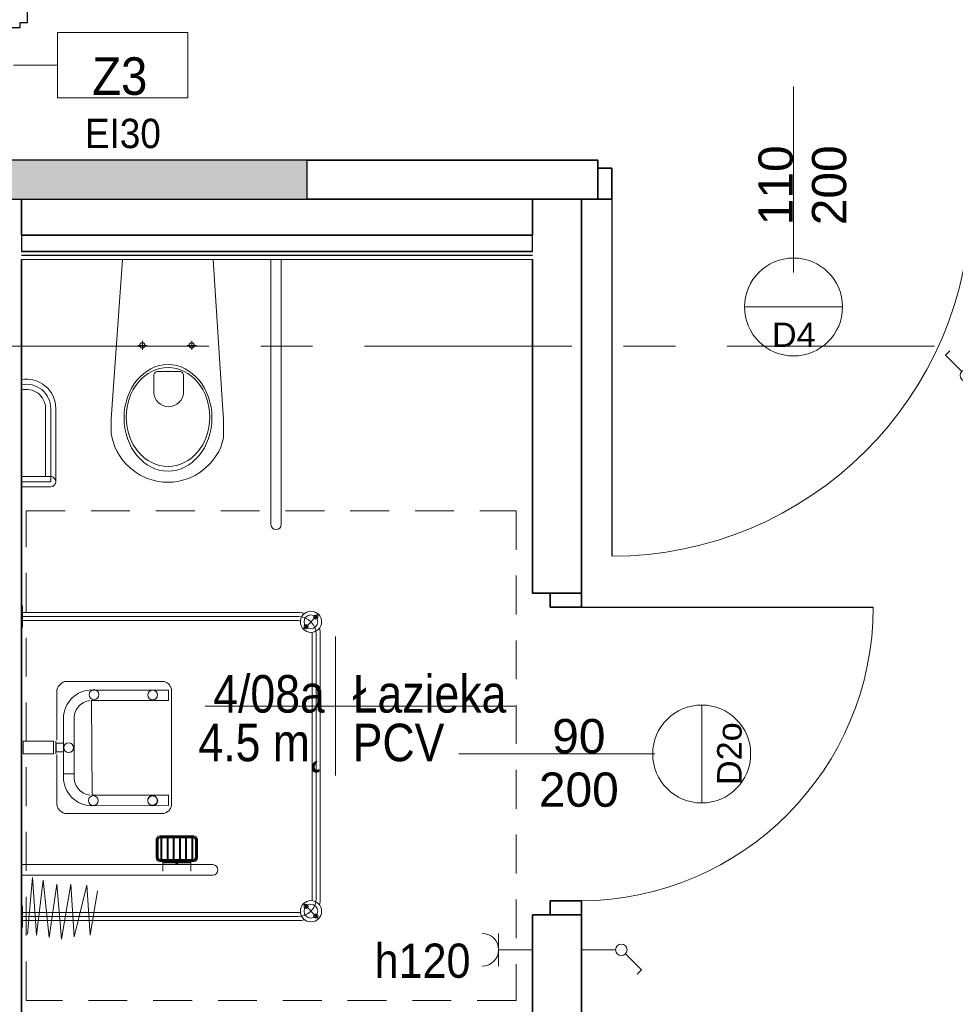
# Model space of a CAD drawing. Header units: centimetres. Extents: x 101 to 4622, y -1383 to 1498.
# Tile 15 of 68: x 2644 to 2931, y -789 to -487. Entities that reach past the tile are written whole.
import ezdxf

# ---------------------------------------------------------------- set-up
doc = ezdxf.new("R2010")
doc.units = ezdxf.units.CM
doc.linetypes.add('Oś', pattern=[111.125, 63.5, -15.875, 15.875, -15.875])
doc.linetypes.add('Ponad', pattern=[19.844, 11.9065, -7.9375])
for name, color, linetype, lineweight in [('A-AREA-IDEN', 2, 'Continuous', 18), ('A-DETL-GENF', 92, 'Continuous', 18), ('A-DETL-MEDM', 33, 'Continuous', 35), ('A-DOOR', 31, 'Continuous', 25), ('A-DOOR-IDEN', 31, 'Continuous', 18), ('A-FLOR-OVHD', 1, 'Ponad', 18), ('A-WALL', 113, 'Continuous', 25), ('A-WALL-FNSH', 113, 'Continuous', 25), ('A-WALL-IDEN', 211, 'Continuous', 18), ('A-WALL-PATT', 111, 'Continuous', 25), ('E-ELE-QPM-IDEN', 2, 'Continuous', 18), ('E-ELEC-EQPM', 71, 'Continuous', 18), ('G-ANNO-TEXT', 231, 'Continuous', 18), ('P-SANR-FIXT', 6, 'Continuous', 18), ('S-GRID', 1, 'Continuous', 18)]:
    doc.layers.add(name, color=color, linetype=linetype, lineweight=lineweight)
doc.styles.add('Arial_1', font='arial.ttf', dxfattribs={"height": 7.5})
doc.styles.add('Arial_13', font='arial.ttf', dxfattribs={"width": 0.9, "height": 10.5})
doc.styles.add('Arial_4', font='arial.ttf', dxfattribs={"width": 0.85, "height": 11.5})
doc.styles.add('Arial_6', font='arial.ttf', dxfattribs={"width": 0.9, "height": 11.5})
doc.styles.add('Arial_7', font='arial.ttf', dxfattribs={"height": 10.5})
doc.styles.add('Arial_9', font='arial.ttf', dxfattribs={"width": 0.9, "height": 9})

# ---------------------------------------------------------------- blocks, each defined once
blk = doc.blocks.new('DRZWI 1S - Drzwi 110-1363992-4_piętro II PT - projektowany - PPOŻ B')
at = {"layer": 'A-DETL-GENF'}
for p, q in [((-60, 6), (-60, -3.5)), ((-55.7, 6), (-60, 6)), ((-55.7, -3.5), (-55.7, 6)), ((60, 6), (55.7, 6)), ((55.7, 6), (55.7, -3.5)), ((60, -3.5), (60, 6)), ((-60, -3.5), (-55.7, -3.5)), ((55.7, -3.5), (60, -3.5))]:
    blk.add_line(p, q, dxfattribs=at)
at = {"layer": 'A-DETL-MEDM'}
for p, q in [((-55.7, 6), (-60, 6)), ((-60, 6), (-60, -3.5)), ((-55.7, -3.5), (-55.7, 6)), ((55.7, -3.5), (55.7, 6)), ((55.7, 6), (60, 6)), ((60, 6), (60, -3.5)), ((-60, -3.5), (-55.7, -3.5)), ((60, -3.5), (55.7, -3.5))]:
    blk.add_line(p, q, dxfattribs=at)
at = {"layer": 'A-DOOR'}
blk.add_line((55.7, 6), (55.7, 115.39), dxfattribs=at)
at = {"layer": 'A-DOOR', "lineweight": 18}
blk.add_line((0, 28.5), (0, -28.5), dxfattribs=at)
blk.add_arc((55.7, 5.39), 110, 90, 179.6804, dxfattribs=at)
blk = doc.blocks.new('DRZWI 1S_łazienkowe - Drzwi 90-1357769-4_piętro II PT - projektowany - PPOŻ B')
at = {"layer": 'A-DETL-GENF'}
for p, q in [((-49.3, 2), (-45, 2)), ((-49.3, -7.5), (-49.3, 2)), ((-45, 2), (-45, -7.5)), ((45, 2), (49.3, 2)), ((45, -7.5), (45, 2)), ((49.3, 2), (49.3, -7.5)), ((-45, -7.5), (-49.3, -7.5)), ((49.3, -7.5), (45, -7.5))]:
    blk.add_line(p, q, dxfattribs=at)
at = {"layer": 'A-DETL-MEDM'}
for p, q in [((-49.3, -7.5), (-49.3, 2)), ((-49.3, 2), (-45, 2)), ((-45, 2), (-45, -7.5)), ((45, 2), (45, -7.5)), ((49.3, 2), (45, 2)), ((49.3, -7.5), (49.3, 2)), ((-45, -7.5), (-49.3, -7.5)), ((45, -7.5), (49.3, -7.5))]:
    blk.add_line(p, q, dxfattribs=at)
at = {"layer": 'A-DOOR', "lineweight": 18}
blk.add_line((0, -30), (0, 30), dxfattribs=at)
at = {"layer": 'A-DOOR'}
blk.add_line((45, -7.5), (45, -96.89), dxfattribs=at)
at = {"layer": 'A-DOOR', "lineweight": 18}
blk.add_arc((45, -6.89), 90, 180.3907, 270, dxfattribs=at)
blk = doc.blocks.new('brodzik natryskowy dla N - Type 1-1334148-4_piętro II PT - projektowany - PPOŻ B')
at = {"layer": 'P-SANR-FIXT'}
for p, q in [((-42.55, -7.8), (-42.55, -7.5)), ((-36.05, -7.8), (-42.55, -7.8)), ((-40.55, -7.8), (-40.55, -92.3)), ((-39.3, -7.5), (-39.3, -92.3)), ((-38.05, -7.8), (-38.05, -92.3)), ((-36.05, -7.5), (-36.05, -7.8)), ((-26.61, -7.7), (-26.61, -66.1)), ((-23.41, -66.1), (-23.41, -7.7)), ((14.45, -8.02), (10.54, -8.02)), ((10.54, -8.02), (10.54, -17.29)), ((14.45, -8.02), (14.45, -17.29)), ((49.36, -7.8), (49.36, -7.5)), ((55.86, -7.8), (49.36, -7.8)), ((51.36, -7.8), (51.36, -92.3)), ((52.61, -7.5), (52.61, -92.5)), ((53.86, -7.8), (53.86, -92.3)), ((55.86, -7.5), (55.86, -7.8)), ((-27.37, -10.89), (-44.99, -12.17)), ((-44.73, -9.36), (-27.37, -10.89)), ((-28.14, -14.21), (-45.75, -16)), ((-44.99, -12.17), (-28.14, -14.21)), ((-45.75, -16), (-29.41, -18.3)), ((10.54, -17.29), (14.45, -17.29)), ((14.44, -18.04), (10.55, -18.01)), ((-29.41, -18.3), (-46.26, -19.83)), ((-46.26, -19.83), (-29.41, -22.64)), ((-7.7, -20.78), (-7.74, -21.05)), ((-7.74, -21.05), (-7.74, -50.59)), ((-7.62, -20.51), (-7.7, -20.78)), ((-7.51, -20.25), (-7.62, -20.51)), ((-7.38, -20), (-7.51, -20.25)), ((-7.23, -19.75), (-7.38, -20)), ((-7.05, -19.52), (-7.23, -19.75)), ((-6.85, -19.31), (-7.05, -19.52)), ((-6.64, -19.11), (-6.85, -19.31)), ((-6.41, -18.93), (-6.64, -19.11)), ((-6.17, -18.77), (-6.41, -18.93)), ((-5.92, -18.64), (-6.17, -18.77)), ((-5.66, -18.53), (-5.92, -18.64)), ((-5.39, -18.45), (-5.66, -18.53)), ((-5.12, -18.4), (-5.39, -18.45)), ((-4.84, -18.38), (-5.12, -18.4)), ((10.32, -18.38), (-4.84, -18.38)), ((-0.81, -21.45), (-0.05, -21.08)), ((-0.05, -21.08), (0.75, -20.79)), ((0.75, -20.79), (1.58, -20.57)), ((1.58, -20.57), (2.44, -20.44)), ((2.44, -20.44), (4.41, -20.39)), ((22.33, -20.44), (3.78, -20.39)), ((4.41, -20.39), (4.41, -23.62)), ((13.8, -18.17), (11.19, -18.17)), ((11.19, -18.17), (11.19, -20.44)), ((11.19, -20.44), (13.8, -20.44)), ((13.8, -20.44), (13.8, -18.17)), ((30.14, -18.38), (14.73, -18.38)), ((23.2, -20.57), (22.33, -20.44)), ((24.03, -20.79), (23.2, -20.57)), ((24.83, -21.08), (24.03, -20.79)), ((25.59, -21.45), (24.83, -21.08)), ((30.36, -18.45), (30.1, -18.4)), ((30.62, -18.53), (30.14, -18.38)), ((30.87, -18.64), (30.62, -18.53)), ((31.12, -18.78), (30.87, -18.64)), ((31.36, -18.94), (31.12, -18.78)), ((31.59, -19.12), (31.36, -18.94)), ((31.81, -19.32), (31.59, -19.12)), ((32.01, -19.54), (31.81, -19.32)), ((32.19, -19.77), (32.01, -19.54)), ((32.35, -20.02), (32.19, -19.77)), ((32.49, -20.27), (32.35, -20.02)), ((32.6, -20.54), (32.49, -20.27)), ((32.68, -20.81), (32.6, -20.54)), ((32.74, -21.08), (32.68, -20.81)), ((32.74, -21.36), (32.74, -21.08)), ((-29.41, -22.64), (-45.5, -23.66)), ((-45.5, -23.66), (-29.67, -27.5)), ((-3.88, -24.24), (-3.38, -23.57)), ((-3.38, -23.57), (-2.82, -22.95)), ((-2.82, -22.95), (-2.2, -22.39)), ((-2.2, -22.39), (-1.53, -21.88)), ((-1.53, -21.88), (-0.81, -21.45)), ((1.25, -24.05), (0.76, -24.29)), ((1.76, -23.86), (1.25, -24.05)), ((2.29, -23.73), (1.76, -23.86)), ((2.84, -23.64), (2.29, -23.73)), ((3.4, -23.61), (2.84, -23.64)), ((4.41, -23.62), (3.4, -23.61)), ((3.78, -23.62), (21.37, -23.62)), ((21.37, -23.62), (21.94, -23.64)), ((21.94, -23.64), (22.49, -23.73)), ((22.49, -23.73), (23.02, -23.86)), ((23.02, -23.86), (23.53, -24.05)), ((23.53, -24.05), (24.01, -24.29)), ((26.31, -21.88), (25.59, -21.45)), ((26.98, -22.39), (26.31, -21.88)), ((27.59, -22.95), (26.98, -22.39)), ((28.16, -23.57), (27.59, -22.95)), ((28.66, -24.24), (28.16, -23.57)), ((32.74, -50.88), (32.74, -21.36)), ((-5.19, -27.35), (-4.98, -26.51)), ((-4.98, -26.51), (-4.68, -25.72)), ((-4.68, -25.72), (-4.32, -24.95)), ((-4.32, -24.95), (-3.88, -24.24)), ((-1.71, -27.01), (-1.89, -27.51)), ((-1.47, -26.52), (-1.71, -27.01)), ((-1.19, -26.06), (-1.47, -26.52)), ((-0.87, -25.64), (-1.19, -26.06)), ((-0.51, -25.24), (-0.87, -25.64)), ((-0.12, -24.88), (-0.51, -25.24)), ((0.31, -24.56), (-0.12, -24.88)), ((0.76, -24.29), (0.31, -24.56)), ((24.01, -24.29), (24.47, -24.56)), ((24.47, -24.56), (24.89, -24.88)), ((24.89, -24.88), (25.29, -25.24)), ((25.29, -25.24), (25.65, -25.64)), ((25.65, -25.64), (25.96, -26.06)), ((25.96, -26.06), (26.24, -26.52)), ((26.24, -26.52), (26.48, -27.01)), ((26.48, -27.01), (26.66, -27.51)), ((29.09, -24.95), (28.66, -24.24)), ((29.46, -25.72), (29.09, -24.95)), ((29.75, -26.51), (29.46, -25.72)), ((29.97, -27.35), (29.75, -26.51)), ((-29.67, -27.5), (-44.99, -28.52)), ((-44.99, -28.52), (-31.46, -30.82)), ((-5.37, -29.1), (-5.32, -28.21)), ((-5.29, -52.53), (-5.37, -29.1)), ((-5.32, -28.21), (-5.19, -27.35)), ((26.92, -28.93), (-2.15, -29.13)), ((-2.15, -29.13), (-2.15, -52.53)), ((-2.03, -28.05), (-2.11, -28.6)), ((-1.89, -27.51), (-2.03, -28.05)), ((26.66, -27.51), (26.8, -28.05)), ((26.8, -28.05), (26.88, -28.6)), ((26.92, -52.53), (26.92, -28.93)), ((30.1, -28.21), (29.97, -27.35)), ((30.07, -29.13), (30.07, -52.53)), ((30.15, -29.1), (30.1, -28.21)), ((-5.23, -47.5), (-5.24, -47.65)), ((-5.24, -47.65), (-5.23, -47.79)), ((-5.21, -47.35), (-5.23, -47.5)), ((-5.23, -47.79), (-5.21, -47.94)), ((-5.18, -47.21), (-5.21, -47.35)), ((-5.21, -47.94), (-5.18, -48.08)), ((-5.13, -47.08), (-5.18, -47.21)), ((-5.18, -48.08), (-5.13, -48.21)), ((-5.07, -46.95), (-5.13, -47.08)), ((-5.13, -48.21), (-5.07, -48.34)), ((-4.99, -46.83), (-5.07, -46.95)), ((-4.91, -46.71), (-4.99, -46.83)), ((-4.81, -46.61), (-4.91, -46.71)), ((-4.71, -46.52), (-4.81, -46.61)), ((-4.6, -46.43), (-4.71, -46.52)), ((-4.48, -46.36), (-4.6, -46.43)), ((-4.35, -46.3), (-4.48, -46.36)), ((-4.21, -46.25), (-4.35, -46.3)), ((-4.07, -46.21), (-4.21, -46.25)), ((-3.93, -46.19), (-4.07, -46.21)), ((-3.78, -46.18), (-3.93, -46.19)), ((-3.48, -46.21), (-3.63, -46.19)), ((-3.34, -46.25), (-3.48, -46.21)), ((-3.21, -46.3), (-3.34, -46.25)), ((-3.08, -46.36), (-3.21, -46.3)), ((-2.96, -46.43), (-3.08, -46.36)), ((-2.85, -46.52), (-2.96, -46.43)), ((-2.74, -46.61), (-2.85, -46.52)), ((-2.65, -46.71), (-2.74, -46.61)), ((-2.56, -46.83), (-2.65, -46.71)), ((-2.49, -46.95), (-2.56, -46.83)), ((-2.43, -47.08), (-2.49, -46.95)), ((-2.49, -48.34), (-2.43, -48.21)), ((-2.38, -47.21), (-2.43, -47.08)), ((-2.43, -48.21), (-2.38, -48.08)), ((-2.34, -47.35), (-2.38, -47.21)), ((-2.38, -48.08), (-2.34, -47.94)), ((-2.32, -47.5), (-2.34, -47.35)), ((-2.34, -47.94), (-2.32, -47.79)), ((-2.31, -47.65), (-2.32, -47.5)), ((-2.32, -47.79), (-2.31, -47.65)), ((-22.41, -50.85), (-25.41, -50.85)), ((-22.81, -59.35), (-22.81, -50.85)), ((-22.61, -59.35), (-22.61, -50.85)), ((-22.41, -60.3), (-22.41, -49.9)), ((-22.11, -60.3), (-22.11, -49.9)), ((-21.81, -60.3), (-21.81, -49.9)), ((-21.81, -50.2), (-15.21, -50.2)), ((-21.81, -50.5), (-15.21, -50.5)), ((-21.31, -48.8), (-15.71, -48.8)), ((-21.31, -49.1), (-15.71, -49.1)), ((-21.31, -49.4), (-15.71, -49.4)), ((-15.21, -49.9), (-15.21, -60.3)), ((-14.91, -49.9), (-14.91, -60.3)), ((-14.61, -49.9), (-14.61, -60.3)), ((-7.74, -50.59), (-7.74, -50.87)), ((-7.74, -50.87), (-7.7, -51.14)), ((-7.7, -51.14), (-7.62, -51.41)), ((-5.07, -48.34), (-4.99, -48.46)), ((-4.99, -48.46), (-4.91, -48.58)), ((-4.91, -48.58), (-4.81, -48.68)), ((-4.81, -48.68), (-4.71, -48.77)), ((-4.71, -48.77), (-4.6, -48.86)), ((-4.6, -48.86), (-4.48, -48.93)), ((-4.48, -48.93), (-4.35, -48.99)), ((-4.35, -48.99), (-4.21, -49.04)), ((-4.21, -49.04), (-4.07, -49.08)), ((-4.07, -49.08), (-3.93, -49.1)), ((-3.93, -49.1), (-3.78, -49.11)), ((-3.78, -49.11), (-3.63, -49.1)), ((-3.63, -49.1), (-3.48, -49.08)), ((-3.48, -49.08), (-3.34, -49.04)), ((-3.34, -49.04), (-3.21, -48.99)), ((-3.21, -48.99), (-3.08, -48.93)), ((-3.08, -48.93), (-2.96, -48.86)), ((-2.96, -48.86), (-2.85, -48.77)), ((-2.85, -48.77), (-2.74, -48.68)), ((-2.74, -48.68), (-2.65, -48.58)), ((-2.65, -48.58), (-2.56, -48.46)), ((-2.56, -48.46), (-2.49, -48.34)), ((32.61, -51.44), (32.69, -51.17)), ((32.69, -51.17), (32.74, -50.88)), ((-21.81, -52.1), (-15.21, -52.1)), ((-21.81, -52.4), (-15.21, -52.4)), ((-21.81, -54), (-15.21, -54)), ((-21.81, -54.3), (-15.21, -54.3)), ((-7.62, -51.41), (-7.52, -51.68)), ((-7.52, -51.68), (-7.4, -51.93)), ((-7.4, -51.93), (-7.25, -52.17)), ((-7.25, -52.17), (-7.07, -52.4)), ((-7.07, -52.4), (-6.88, -52.61)), ((-6.88, -52.61), (-6.67, -52.81)), ((-6.67, -52.81), (-6.44, -52.99)), ((-6.44, -52.99), (-6.2, -53.14)), ((-6.2, -53.14), (-5.95, -53.27)), ((-5.95, -53.27), (-5.69, -53.38)), ((-5.69, -53.38), (-5.41, -53.46)), ((-5.41, -53.46), (-5.13, -53.51)), ((-2.15, -52.53), (-5.29, -52.53)), ((-5.13, -53.51), (29.82, -53.51)), ((26.92, -52.53), (30.07, -52.53)), ((29.82, -53.51), (30.1, -53.51)), ((30.1, -53.51), (30.38, -53.46)), ((30.38, -53.46), (30.65, -53.39)), ((30.65, -53.39), (30.92, -53.28)), ((30.92, -53.28), (31.17, -53.16)), ((31.17, -53.16), (31.41, -53.01)), ((31.41, -53.01), (31.64, -52.84)), ((31.64, -52.84), (31.85, -52.64)), ((31.85, -52.64), (32.05, -52.43)), ((32.05, -52.43), (32.22, -52.21)), ((32.22, -52.21), (32.38, -51.96)), ((32.38, -51.96), (32.51, -51.71)), ((32.51, -51.71), (32.61, -51.44)), ((-21.81, -55.9), (-15.21, -55.9)), ((-21.81, -56.2), (-15.21, -56.2)), ((-22.41, -59.35), (-25.41, -59.35)), ((-21.81, -57.8), (-15.21, -57.8)), ((-21.81, -58.1), (-15.21, -58.1)), ((-21.81, -59.7), (-15.21, -59.7)), ((-21.81, -60), (-15.21, -60)), ((-15.71, -60.8), (-21.31, -60.8)), ((-15.71, -61.1), (-21.31, -61.1)), ((-15.71, -61.4), (-21.31, -61.4)), ((-35.25, -93.75), (-40.13, -98.63)), ((48.56, -93.75), (53.43, -98.63)), ((47.11, -96.55), (-33.8, -96.55)), ((-33.8, -97.8), (47.11, -97.8)), ((47.11, -99.05), (-33.8, -99.05))]:
    blk.add_line(p, q, dxfattribs=at)
for centre, radius in [((12.42, -22), 1.5), ((-3.77, -29.55), 1.5), ((28.71, -29.74), 1.5), ((-3.85, -47.74), 1.5), ((28.59, -47.68), 1.5), ((-37.69, -96.19), 3.25), ((51, -96.19), 3.25), ((-37.69, -96.19), 2.1), ((-36.21, -94.7), 0.62), ((-36.21, -94.7), 0.32), ((49.51, -94.7), 0.62), ((51, -96.19), 2.1), ((49.51, -94.7), 0.32), ((-39.18, -97.67), 0.62), ((-39.18, -97.67), 0.32), ((52.48, -97.67), 0.62), ((52.48, -97.67), 0.32)]:
    blk.add_circle(centre, radius, dxfattribs=at)
for centre, radius, start, end in [((-21.31, -49.9), 1.1, 90, 180), ((-21.31, -49.9), 0.8, 90, 180), ((-21.31, -49.9), 0.5, 90, 180), ((-15.71, -49.9), 1.1, 360, 90), ((-15.71, -49.9), 0.8, 360, 90), ((-15.71, -49.9), 0.5, 360, 90), ((-21.31, -60.3), 1.1, 180, 270), ((-21.31, -60.3), 0.8, 180, 270), ((-21.31, -60.3), 0.5, 180, 270), ((-15.71, -60.3), 0.5, 270, 360), ((-15.71, -60.3), 0.8, 270, 360), ((-15.71, -60.3), 1.1, 270, 360), ((-25.01, -66.1), 1.6, 180, 360), ((-33.8, -92.3), 6.75, 180, 196.4965), ((-33.8, -92.3), 5.5, 180, 270), ((-33.8, -92.3), 4.25, 180, 188.8511), ((47.11, -92.3), 5.5, 270, 360), ((47.11, -92.3), 4.25, 351.1489, 360), ((47.11, -92.3), 6.75, 343.5035, 360), ((-33.8, -92.3), 4.25, 261.1489, 270), ((47.11, -92.3), 4.25, 270, 278.8511), ((-33.8, -92.3), 6.75, 253.5035, 270), ((47.11, -92.3), 6.75, 270, 286.4965)]:
    blk.add_arc(centre, radius, start, end, dxfattribs=at)
blk.add_ellipse((-23.14, -55.1), major_axis=(0, 0.325), ratio=0.224951, dxfattribs=at)
blk = doc.blocks.new('miska ustępowa dla N_35_5x54 wisząca koło narożna - Type 1-V6-4_piętro II PT - projektowany - PPOŻ B')
at = {"layer": 'P-SANR-FIXT'}
for p, q in [((-1.4, -3.75), (-4.56, -48.31)), ((29.22, -48.31), (26.4, -3.75)), ((44.09, -84.95), (44.09, -3.75)), ((47.21, -84.95), (47.21, -3.75)), ((3.32, -30.06), (6.14, -30.06)), ((4.69, -28.65), (4.69, -31.45)), ((18.43, -30.06), (21.25, -30.06)), ((19.8, -28.65), (19.8, -31.45)), ((16.4, -38.08), (9.09, -38.08)), ((8.17, -39.35), (8.17, -44.47)), ((17.32, -44.47), (17.32, -39.35)), ((-24.94, -49.38), (-24.94, -70.25)), ((-23.38, -49.38), (-23.38, -71.81)), ((-21.82, -49.38), (-21.82, -71.81)), ((-4.56, -48.31), (-4.88, -52.64)), ((29.58, -52.64), (29.22, -48.31)), ((-4.88, -52.64), (-4.82, -57.07)), ((29.53, -57.07), (29.58, -52.64)), ((-4.82, -57.07), (-4.57, -58.43)), ((29.57, -58.43), (29.53, -57.07)), ((-4.57, -58.43), (-4.19, -59.84)), ((-4.19, -59.84), (-3.69, -61.21)), ((28.69, -61.21), (29.19, -59.84)), ((29.19, -59.84), (29.57, -58.43)), ((-3.69, -61.21), (-3.07, -62.53)), ((-3.07, -62.53), (-2.34, -63.8)), ((27.34, -63.8), (28.07, -62.53)), ((28.07, -62.53), (28.69, -61.21)), ((-2.34, -63.8), (-1.51, -65.01)), ((-1.51, -65.01), (-0.58, -66.14)), ((-0.58, -66.14), (1.02, -67.71)), ((23.98, -67.71), (25.58, -66.14)), ((25.58, -66.14), (26.51, -65.01)), ((26.51, -65.01), (27.34, -63.8)), ((1.02, -67.71), (2.75, -69.02)), ((2.75, -69.02), (4.01, -69.78)), ((20.99, -69.78), (22.25, -69.02)), ((22.25, -69.02), (23.98, -67.71)), ((-32.35, -70.25), (-23.38, -70.25)), ((-23.38, -71.81), (-32.35, -71.81)), ((4.01, -69.78), (6.13, -70.8)), ((6.13, -70.8), (7.56, -71.26)), ((7.56, -71.26), (9.56, -71.73)), ((9.56, -71.73), (11.02, -71.92)), ((11.02, -71.92), (12.5, -72)), ((12.5, -72), (13.98, -71.92)), ((13.98, -71.92), (15.44, -71.73)), ((15.44, -71.73), (17.44, -71.26)), ((17.44, -71.26), (18.87, -70.8)), ((18.87, -70.8), (20.99, -69.78)), ((-23.38, -73.37), (-32.35, -73.37))]:
    blk.add_line(p, q, dxfattribs=at)
for centre in [(4.69, -30.06), (19.8, -30.06)]:
    blk.add_circle(centre, 0.825, dxfattribs=at)
for centre, radius, start, end in [((9.34, -39.23), 1.17, 102.2339, 185.8899), ((16.15, -39.23), 1.17, 354.1101, 77.7661), ((-30.79, -49.38), 8.97, 0, 99.9996), ((-30.79, -49.38), 7.41, 0, 102.1327), ((-30.79, -49.38), 5.85, 0, 105.4382), ((12.74, -44.25), 4.58, 182.8022, 357.1978), ((-23.38, -71.81), 1.56, 0, 90), ((-23.38, -71.81), 1.56, 270, 0), ((45.65, -84.95), 1.56, 180, 360)]:
    blk.add_arc(centre, radius, start, end, dxfattribs=at)
for centre, major_axis, ratio in [((12.55, -52.26), (0, 16.33), 0.823529), ((12.55, -52.01), (0, 15.16), 0.845174)]:
    blk.add_ellipse(centre, major_axis=major_axis, ratio=ratio, dxfattribs=at)
blk = doc.blocks.new('Przełącznik jednobiegunowy - Type 1-1453793-4_piętro II PT - projektowany - PPOŻ B')
at = {"layer": 'E-ELEC-EQPM'}
for p, q in [((13.74, 16.48), (18.68, 21.43)), ((18.68, 21.43), (19.99, 20.12)), ((12.5, 13.5), (12.5, 3))]:
    blk.add_line(p, q, dxfattribs=at)
blk.add_circle((12.5, 15.25), 1.75, dxfattribs=at)
blk = doc.blocks.new('Przełącznik jednobiegunowy - Type 1-1452195-4_piętro II PT - projektowany - PPOŻ B')
at = {"layer": 'E-ELEC-EQPM'}
for p, q in [((13.74, 20.98), (18.68, 25.93)), ((18.68, 25.93), (19.99, 24.62)), ((12.5, 18), (12.5, 7.5))]:
    blk.add_line(p, q, dxfattribs=at)
blk.add_circle((12.5, 19.75), 1.75, dxfattribs=at)
blk = doc.blocks.new('gniazdo elektryczne pojedyncze - 120-1470673-4_piętro II PT - projektowany - PPOŻ B')
at = {"layer": 'E-ELEC-EQPM'}
for p, q in [((17.5, 17.83), (7.5, 17.83)), ((12.5, 17.83), (12.5, 7.5))]:
    blk.add_line(p, q, dxfattribs=at)
blk.add_arc((12.5, 22.83), 5, 180, 0, dxfattribs=at)
blk = doc.blocks.new('M_Curtain Wall Dbl Glass Aluprof - 2-skrzydłowe _czynne 90_-1499611-4_piętro II PT - projektowany - PPOŻ B')
at = {"layer": 'A-DOOR'}
for p, q in [((-66.6, 1.65), (-75.9, 1.65)), ((-75.9, 1.65), (-75.9, -2.05)), ((-68.15, -3.55), (-68.15, 1.15)), ((-68.15, 1.15), (-66.6, 1.15)), ((-66.1, 0.85), (-67.05, 0.85)), ((-67.05, 0.85), (-67.05, 0.67)), ((-67.05, 0.67), (-66.65, 0.67)), ((-66.65, 0.67), (-66.65, -4.17)), ((-66.6, 1.15), (-66.6, 1.65)), ((-58.9, 1.65), (-66.1, 1.65)), ((-66.1, 1.65), (-66.1, 0.85)), ((16.99, 0.75), (-60.3, 0.75)), ((-60.3, 0.75), (-60.3, -1.65)), ((-60.3, -1.65), (-60.3, 0.75)), ((-60.3, 0.75), (-58.9, 0.75)), ((-58.9, 0.75), (-58.9, 1.65)), ((15.6, 1.65), (-58.9, 1.65)), ((22.8, 1.65), (15.6, 1.65)), ((15.6, 1.65), (15.6, 0.75)), ((15.6, 0.75), (16.99, 0.75)), ((16.99, -1.65), (16.99, 0.75)), ((16.99, 0.75), (16.99, -1.65)), ((22.8, 0.85), (22.8, 1.65)), ((23.75, 0.85), (22.8, 0.85)), ((23.3, 1.65), (23.3, 1.15)), ((32.63, 1.65), (23.3, 1.65)), ((23.3, 1.15), (24.85, 1.15)), ((23.35, -4.17), (23.35, 0.67)), ((23.35, 0.67), (23.75, 0.67)), ((23.75, 0.67), (23.75, 0.85)), ((24.85, 1.15), (24.85, -3.55)), ((60.3, 0.75), (31.23, 0.75)), ((31.23, 0.75), (31.23, -1.65)), ((31.23, -1.65), (31.23, 0.75)), ((31.23, 0.75), (32.63, 0.75)), ((32.63, 0.75), (32.63, 1.65)), ((32.63, 1.65), (58.9, 1.65)), ((66.1, 1.65), (58.9, 1.65)), ((58.9, 1.65), (58.9, 0.75)), ((58.9, 0.75), (60.3, 0.75)), ((60.3, -1.65), (60.3, 0.75)), ((60.3, 0.75), (60.3, -1.65)), ((66.1, 0.85), (66.1, 1.65)), ((67.05, 0.85), (66.1, 0.85)), ((75.9, 1.65), (66.6, 1.65)), ((66.6, 1.65), (66.6, 1.15)), ((66.6, 1.15), (68.15, 1.15)), ((66.65, -4.17), (66.65, 0.67)), ((66.65, 0.67), (67.05, 0.67)), ((67.05, 0.67), (67.05, 0.85)), ((68.15, 1.15), (68.15, -3.55)), ((75.9, -2.05), (75.9, 1.65)), ((-75.9, -2.05), (-74.38, -2.05)), ((-74.38, -2.05), (-74.38, -4.35)), ((-60.3, -1.65), (16.99, -1.65)), ((-59.2, -1.65), (-60.3, -1.65)), ((-59.2, -4.35), (-59.2, -1.65)), ((16.99, -1.65), (15.9, -1.65)), ((15.9, -1.65), (15.9, -4.35)), ((31.23, -1.65), (60.3, -1.65)), ((32.33, -1.65), (31.23, -1.65)), ((32.33, -4.35), (32.33, -1.65)), ((60.3, -1.65), (59.2, -1.65)), ((59.2, -1.65), (59.2, -4.35)), ((74.38, -4.35), (74.38, -2.05)), ((74.38, -2.05), (75.9, -2.05)), ((-74.38, -4.35), (-68.7, -4.35)), ((-68.7, -4.35), (-68.7, -3.55)), ((-68.7, -3.55), (-68.15, -3.55)), ((-67.2, -3.85), (-68.2, -3.85)), ((-68.2, -3.85), (-68.2, -4.35)), ((-68.2, -4.35), (-59.2, -4.35)), ((-67.2, -4.17), (-67.2, -3.85)), ((-66.65, -4.17), (-67.2, -4.17)), ((15.9, -4.35), (-59.2, -4.35)), ((15.9, -4.35), (24.9, -4.35)), ((23.9, -4.17), (23.35, -4.17)), ((24.9, -3.85), (23.9, -3.85)), ((23.9, -3.85), (23.9, -4.17)), ((24.85, -3.55), (25.39, -3.55)), ((24.9, -4.35), (24.9, -3.85)), ((25.39, -3.55), (25.39, -4.35)), ((25.39, -4.35), (32.33, -4.35)), ((59.2, -4.35), (32.33, -4.35)), ((59.2, -4.35), (68.2, -4.35)), ((67.2, -4.17), (66.65, -4.17)), ((68.2, -3.85), (67.2, -3.85)), ((67.2, -3.85), (67.2, -4.17)), ((68.15, -3.55), (68.7, -3.55)), ((68.2, -4.35), (68.2, -3.85)), ((68.7, -3.55), (68.7, -4.35)), ((68.7, -4.35), (74.38, -4.35))]:
    blk.add_line(p, q, dxfattribs=at)
blk = doc.blocks.new('etykieta drzwi wymiar i kategoria - etykieta drzwi 1S dół - krótka-1350612-4_piętro II PT - projektowany - PPOŻ B')
at = {"layer": 'A-DOOR-IDEN'}
for p, q in [((0, 0), (0, -0.8984)), ((-0.3, -1.1984), (0.3, -1.1984))]:
    blk.add_line(p, q, dxfattribs=at)
blk.add_circle((0, -1.1984), 0.3, dxfattribs=at)
blk = doc.blocks.new('METKA_POMIESZCZENIA1 - Rozbudowana - bez ramki-1409110-4_piętro II PT - projektowany - PPOŻ B')
at = {"layer": 'A-AREA-IDEN'}
for p, q in [((0, 0.425), (0, 0)), ((-0.8, 0), (1.1, 0)), ((0, 0), (0, -0.425))]:
    blk.add_line(p, q, dxfattribs=at)
blk = doc.blocks.new('ET sciana_AT7 - 10mm-838066-4_piętro II PT - projektowany - PPOŻ B')
at = {"layer": 'A-WALL-IDEN'}
for p, q in [((-0.4, 0.196875), (0.4, 0.196875)), ((-0.4, -0.203125), (-0.4, 0.196875)), ((0.4, 0.196875), (0.4, -0.203125)), ((-0.4, -0.203125), (0.4, -0.203125))]:
    blk.add_line(p, q, dxfattribs=at)

msp = doc.modelspace()

# ---------------------------------------------------------------- hatches: boundary and pattern name
at = {"layer": 'A-WALL-PATT'}
h = msp.add_hatch(color=9, dxfattribs=at)
h.paths.add_polyline_path([(1768.04, -542.38), (1768.04, -530.38), (1761.04, -530.38), (1761.04, -542.38)], flags=0)
h.paths.add_polyline_path([(1878.04, -542.38), (2094.04, -542.38), (2094.04, -530.38), (1878.04, -530.38), (1878.04, -532.88)], flags=0)
h.paths.add_polyline_path([(2409.54, -542.38), (2732.04, -542.38), (2732.04, -530.38), (2409.54, -530.38), (2409.54, -532.88)], flags=0)
h.paths.add_polyline_path([(2941.04, -542.38), (3060.54, -542.38), (3060.54, -530.38), (2941.04, -530.38), (2941.04, -532.88)], flags=0)
h.paths.add_polyline_path([(3262.04, -542.38), (3652.04, -542.38), (3652.04, -530.38), (3262.04, -530.38)], flags=0)
h.paths.add_polyline_path([(3802.04, -542.38), (4088.04, -542.38), (4088.04, -530.38), (3802.04, -530.38), (3802.04, -532.88)], flags=0)
h.paths.add_polyline_path([(4222.04, -542.38), (4453.04, -542.38), (4453.04, -530.38), (4222.04, -530.38)], flags=0)

# ---------------------------------------------------------------- linework, layer by layer
at = {"layer": 'A-FLOR-OVHD'}
for p, q in [((2646.04, -787.87), (2646.04, -637.87)), ((2646.04, -637.87), (2796.04, -637.87)), ((2796.04, -637.87), (2796.04, -787.87)), ((2796.04, -787.87), (2646.04, -787.87))]:
    msp.add_line(p, q, dxfattribs=at)
at = {"layer": 'A-WALL'}
for p, q in [((2732.04, -530.38), (2409.54, -530.38)), ((2732.04, -542.38), (2732.04, -530.38)), ((2539.04, -542.38), (2732.04, -542.38)), ((2644.54, -553.38), (2644.54, -558.38)), ((2801.04, -558.38), (2801.04, -553.38)), ((2801.04, -559.63), (2644.54, -559.63))]:
    msp.add_line(p, q, dxfattribs=at)
at = {"layer": 'A-WALL', "color": 7, "lineweight": 35}
for p, q in [((2821.04, -530.38), (2732.04, -530.38)), ((2821.04, -532.88), (2821.04, -530.38)), ((2644.54, -553.38), (2644.54, -542.38)), ((2732.04, -542.38), (2821.04, -542.38)), ((2801.04, -542.38), (2801.04, -553.38)), ((2816.04, -663.08), (2816.04, -542.38)), ((2801.04, -553.38), (2644.54, -553.38)), ((2801.04, -558.38), (2644.54, -558.38)), ((2644.54, -850.38), (2644.54, -560.88)), ((2801.04, -560.88), (2801.04, -663.08)), ((2801.04, -663.08), (2806.54, -663.08)), ((2806.54, -761.68), (2801.04, -761.68)), ((2801.04, -761.68), (2801.04, -850.38)), ((2816.04, -865.38), (2816.04, -761.68))]:
    msp.add_line(p, q, dxfattribs=at)
at = {"layer": 'A-WALL-FNSH', "color": 250, "lineweight": 18}
msp.add_line((2644.54, -560.88), (2801.04, -560.88), dxfattribs=at)
at = {"layer": 'A-WALL-IDEN'}
msp.add_line((2642.09, -501.32), (2655.55, -501.32), dxfattribs=at)
at = {"layer": 'S-GRID', "linetype": 'Oś'}
msp.add_line((4591.09, -587.38), (1467.04, -587.38), dxfattribs=at)

# ---------------------------------------------------------------- block references
at = {"layer": 'A-AREA-IDEN', "xscale": 49.99999999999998, "yscale": 49.99999999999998, "zscale": 49.99999999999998}
msp.add_blockref('METKA_POMIESZCZENIA1 - Rozbudowana - bez ramki-1409110-4_piętro II PT - projektowany - PPOŻ B', (2740.79, -697.68), dxfattribs=at)
at = {"layer": 'A-DOOR'}
for name, p, rotation in [('M_Curtain Wall Dbl Glass Aluprof - 2-skrzydłowe _czynne 90_-1499611-4_piętro II PT - projektowany - PPOŻ B', (2642.09, -413.88), 90.0000000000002), ('DRZWI 1S - Drzwi 110-1363992-4_piętro II PT - projektowany - PPOŻ B', (2881.04, -536.38), 180), ('DRZWI 1S_łazienkowe - Drzwi 90-1357769-4_piętro II PT - projektowany - PPOŻ B', (2808.54, -712.38), 90.0000000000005)]:
    msp.add_blockref(name, p, dxfattribs=dict(at, rotation=rotation))
at = {"layer": 'A-DOOR-IDEN', "xscale": 49.99999999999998, "yscale": 49.99999999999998, "zscale": 49.99999999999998}
msp.add_blockref('etykieta drzwi wymiar i kategoria - etykieta drzwi 1S dół - krótka-1350612-4_piętro II PT - projektowany - PPOŻ B', (2881.04, -515.49), dxfattribs=at)
at = {"layer": 'A-DOOR-IDEN', "xscale": 49.99999999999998, "yscale": 49.99999999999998, "zscale": 49.99999999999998, "rotation": 90.00000000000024}
msp.add_blockref('etykieta drzwi wymiar i kategoria - etykieta drzwi 1S dół - krótka-1350612-4_piętro II PT - projektowany - PPOŻ B', (2792.98, -712.38), dxfattribs=at)
at = {"layer": 'A-WALL-IDEN', "xscale": 49.99999999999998, "yscale": 49.99999999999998, "zscale": 49.99999999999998}
msp.add_blockref('ET sciana_AT7 - 10mm-838066-4_piętro II PT - projektowany - PPOŻ B', (2675.55, -501.17), dxfattribs=at)
at = {"layer": 'E-ELEC-EQPM'}
for name, p, rotation in [('Przełącznik jednobiegunowy - Type 1-1453793-4_piętro II PT - projektowany - PPOŻ B', (2949.04, -608.88), 90.00000000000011), ('gniazdo elektryczne pojedyncze - 120-1470673-4_piętro II PT - projektowany - PPOŻ B', (2808.54, -784.88), 90.0000000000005), ('Przełącznik jednobiegunowy - Type 1-1452195-4_piętro II PT - projektowany - PPOŻ B', (2808.54, -759.88), 270.0000000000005)]:
    msp.add_blockref(name, p, dxfattribs=dict(at, rotation=rotation))
at = {"layer": 'P-SANR-FIXT'}
msp.add_blockref('miska ustępowa dla N_35_5x54 wisząca koło narożna - Type 1-V6-4_piętro II PT - projektowany - PPOŻ B', (2676.89, -557.13), dxfattribs=at)
at = {"layer": 'P-SANR-FIXT', "rotation": 89.99999999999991}
msp.add_blockref('brodzik natryskowy dla N - Type 1-1334148-4_piętro II PT - projektowany - PPOŻ B', (2637.04, -722.88), dxfattribs=at)

# ---------------------------------------------------------------- texts
at = {"layer": 'A-AREA-IDEN', "char_height": 11.5, "line_spacing_factor": 0.936439, "style": 'Arial_4'}
for s, insert, width, attachment_point in [('\\pxqr,t3.69565,7.3913,11.08696,14.78261,18.47826,22.17391,25.86957,29.56522,33.26087,36.95652,40.65217,44.34783,48.04348,51.73913,55.43478,59.13043,62.82609,66.52174,70.21739,73.91304,77.6087,81.30435,85,88.69565,92.3913,96.08696,99.78261,103.47826,107.17391,110.86957,114.56522,118.26087;{4/08a}', (2737.46, -699.87), 34, 9), ('\\pt42.49997,84.99995,127.50004,170.00002,212.49999,254.99996,297.50005,340.00003,382.5,424.99998,467.49995,510.00004,552.50002,594.99999,637.49997,679.99994,722.50003,765.00001,807.49998,849.99996,892.50005,935.00002,977.5,1019.99998,1062.49995,1105.00004,1147.50002,1189.99999,1232.49997,1275.00006,1317.50003,1360.00001;Łazieka', (2746.01, -699.87), 46.9625, 7), ('\\pxt3.69565,7.3913,11.08696,14.78261,18.47826,22.17391,25.86957,29.56522,33.26087,36.95652,40.65217,44.34783,48.04348,51.73913,55.43478,59.13043,62.82609,66.52174,70.21739,73.91304,77.6087,81.30435,85,88.69565,92.3913,96.08696,99.78261,103.47826,107.17391,110.86957,114.56522,118.26087;{PCV}', (2746.01, -703.1), 28.135, 1), ('\\pt42.49997,84.99995,127.50004,170.00002,212.49999,254.99996,297.50005,340.00003,382.5,424.99998,467.49995,510.00004,552.50002,594.99999,637.49997,679.99994,722.50003,765.00001,807.49998,849.99996,892.50005,935.00002,977.5,1019.99998,1062.49995,1105.00004,1147.50002,1189.99999,1232.49997,1275.00006,1317.50003,1360.00001;4.5 m˛', (2737.46, -703.1), 38.25, 3)]:
    msp.add_mtext(s, dxfattribs=dict(at, insert=insert, width=width, attachment_point=attachment_point))
at = {"layer": 'A-DOOR-IDEN', "attachment_point": 5, "rotation": 90, "line_spacing_factor": 0.936439}
for s, insert, char_height, width, style in [('\\pxqc,t6.04762,12.09524,18.14286,24.19048,30.2381,36.28571,42.33333,48.38095,54.42857,60.47619,66.52381,72.57143,78.61905,84.66667,90.71429,96.7619,102.80952,108.85714,114.90476,120.95238,127,133.04762,139.09524,145.14286,151.19048,157.2381,163.28571,169.33333,175.38095,181.42857,187.47619,193.52381;{110\\P200}', (2883.8, -538.12), 10.5, 25.15, 'Arial_7'), ('\\pxqc,t8.46667,16.93333,25.4,33.86667,42.33333,50.8,59.26667,67.73333,76.2,84.66667,93.13333,101.6,110.06667,118.53333,127,135.46667,143.93333,152.4,160.86667,169.33333,177.8,186.26667,194.73333,203.2,211.66667,220.13333,228.6,237.06667,245.53333,254,262.46667,270.93333;{D2o}', (2861.43, -712.29), 7.5, 19.5, 'Arial_1')]:
    msp.add_mtext(s, dxfattribs=dict(at, insert=insert, char_height=char_height, width=width, style=style))
at = {"layer": 'A-DOOR-IDEN', "attachment_point": 5, "line_spacing_factor": 0.936439}
for s, insert, char_height, width, style in [('\\pxqc,t8.46667,16.93333,25.4,33.86667,42.33333,50.8,59.26667,67.73333,76.2,84.66667,93.13333,101.6,110.06667,118.53333,127,135.46667,143.93333,152.4,160.86667,169.33333,177.8,186.26667,194.73333,203.2,211.66667,220.13333,228.6,237.06667,245.53333,254,262.46667,270.93333;{D4}', (2881.11, -583.93), 7.5, 13.9, 'Arial_1'), ('\\pxqc,t6.04762,12.09524,18.14286,24.19048,30.2381,36.28571,42.33333,48.38095,54.42857,60.47619,66.52381,72.57143,78.61905,84.66667,90.71429,96.7619,102.80952,108.85714,114.90476,120.95238,127,133.04762,139.09524,145.14286,151.19048,157.2381,163.28571,169.33333,175.38095,181.42857,187.47619,193.52381;{90\\P200}', (2815.27, -715.18), 10.5, 25.15, 'Arial_7')]:
    msp.add_mtext(s, dxfattribs=dict(at, insert=insert, char_height=char_height, width=width, style=style))
at = {"layer": 'A-WALL-IDEN', "insert": (2674.67, -504.74), "char_height": 11.5, "width": 16.965, "attachment_point": 5, "line_spacing_factor": 0.936439, "style": 'Arial_6'}
msp.add_mtext('\\pxqc,t4.96957,9.93913,14.9087,19.87826,24.84783,29.81739,34.78696,39.75652,44.72609,49.69565,54.66522,59.63478,64.60435,69.57391,74.54348,79.51304,84.48261,89.45217,94.42174,99.3913,104.36087,109.33043,114.3,119.26957,124.23913,129.2087,134.17826,139.14783,144.11739,149.08696,154.05652,159.02609;{Z3}', dxfattribs=at)
at = {"layer": 'E-ELE-QPM-IDEN', "insert": (2767.41, -775.8), "char_height": 10.5, "width": 30.06, "attachment_point": 5, "line_spacing_factor": 0.936439, "style": 'Arial_13'}
msp.add_mtext('\\pxqc,t5.35714,10.71429,16.07143,21.42857,26.78571,32.14286,37.5,42.85714,48.21429,53.57143,58.92857,64.28571,69.64286,75,80.35714,85.71429,91.07143,96.42857,101.78571,107.14286,112.5,117.85714,123.21429,128.57143,133.92857,139.28571,144.64286,150,155.35714,160.71429,166.07143,171.42857;{h120}', dxfattribs=at)
at = {"layer": 'G-ANNO-TEXT', "color": 1, "insert": (2663.98, -517.73), "char_height": 9, "width": 23.134, "attachment_point": 1, "line_spacing_factor": 0.936439, "style": 'Arial_9'}
msp.add_mtext('\\pxt6.35,12.7,19.05,25.4,31.75,38.1,44.45,50.8,57.15,63.5,69.85,76.2,82.55,88.9,95.25,101.6,107.95,114.3,120.65,127,133.35,139.7,146.05,152.4,158.75,165.1,171.45,177.8,184.15,190.5,196.85,203.2;{EI30}', dxfattribs=at)

doc.saveas('drawing.dxf')
